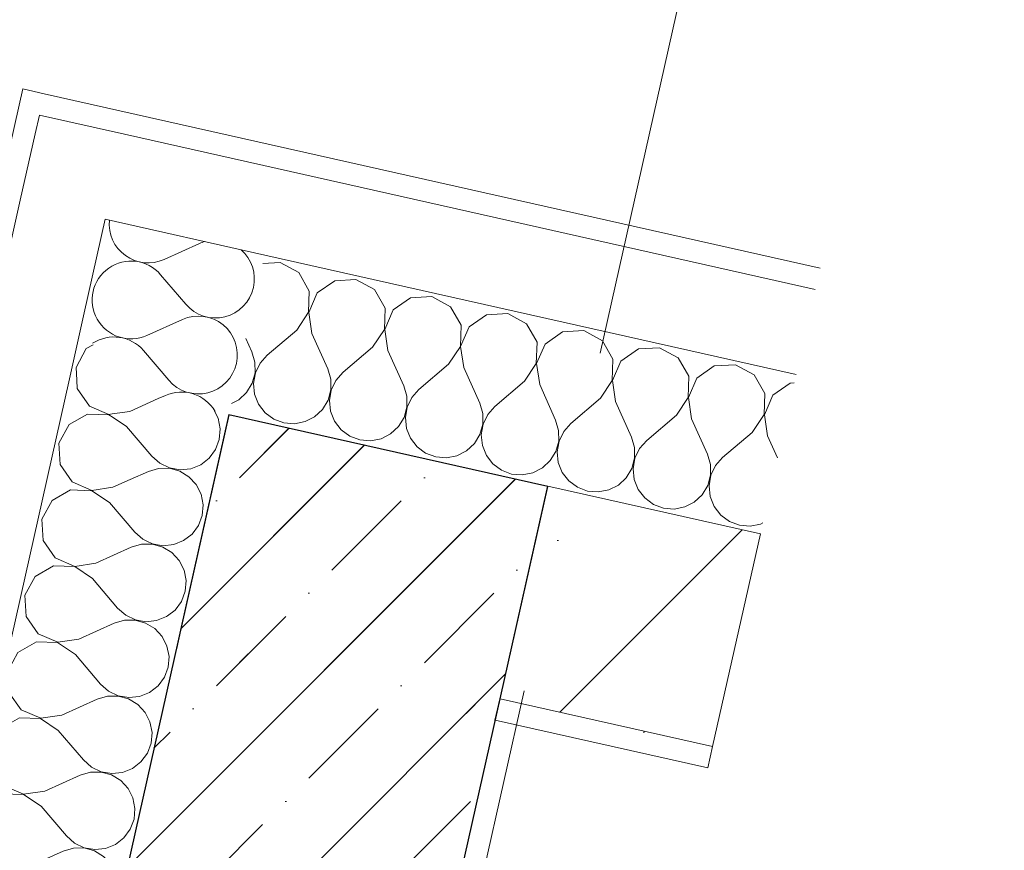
# Model space of a CAD drawing. Header units: millimetres. Extents: x -7218036 to -6881410, y 6117771 to 6219607.
# Tile 59 of 84: x -7157837 to -7156934, y 6144245 to 6145007. Entities that reach past the tile are written whole.
import ezdxf
from ezdxf.enums import TextEntityAlignment as Align

# ---------------------------------------------------------------- set-up
doc = ezdxf.new("R2010")
doc.units = ezdxf.units.MM
doc.header["$MEASUREMENT"] = 0
doc.linetypes.add('Штрихпунктирная', pattern=[670.277762, 352.777767, -176.388884, 0, -141.111112])
for name, color, linetype in [('АР-Стены_внешние_.АР', 7, 'Continuous'), ('АР-Стены_внутренние_пилоны.АР', 7, 'Continuous'), ('АР-Чертеж-Оси_Осевые размеры.АР', 7, 'Continuous')]:
    doc.layers.add(name, color=color, linetype=linetype)
for name, color, linetype, lineweight in [('АР-Стены_внешние_.АР_Ном._пера__1', 7, 'Continuous', 0), ('АР-Стены_внутренние_пилоны.АР_Ном._пера__1', 7, 'Continuous', 15), ('АР-Чертеж-Оси_Осевые размеры.АР_Ном._пера__120', 7, 'Continuous', 0)]:
    doc.layers.add(name, color=color, linetype=linetype, lineweight=lineweight)
doc.styles.add('РЎР“Р•РќР•Р\xa0Р\x98Р\xa0_РЎРўР\x98Р›Р¬_3', font='GOTHIC.TTF')
pattern_1 = [(45, (-6566190.34, 6562677.8), (-84.852814, 84.852814), []), (45, (-6566232.77, 6562720.22), (-84.852814, 84.852814), [90, -30, 0, -30])]

# ---------------------------------------------------------------- blocks, each defined once
blk = doc.blocks.new('*X61', base_point=(-6566190.34, 6562677.79))
at = {"layer": 'АР-Стены_внешние_.АР_Ном._пера__1', "color": 7, "linetype": 'Continuous', "lineweight": 0}
for p, q in [((-7157704.86, 6144787.13), (-7157672.29, 6144801.78)), ((-7157707.99, 6144773.19), (-7157684.81, 6144746.02)), ((-7157720.51, 6144717.44), (-7157687.94, 6144732.09)), ((-7157723.64, 6144703.5), (-7157700.46, 6144676.33)), ((-7157710.16, 6144659.44), (-7157703.59, 6144662.39))]:
    blk.add_line(p, q, dxfattribs=at)
for centre, start, end in [((-7157719.51, 6144819.7), 174.28684, 294.21228), ((-7157657.64, 6144769.21), 105.80926, 114.21228), ((-7157657.64, 6144769.21), 347.34238, 48.8755), ((-7157735.16, 6144750.01), 40.47248, 294.21228), ((-7157657.64, 6144769.21), 220.47248, 347.34238), ((-7157673.29, 6144699.51), 347.34238, 114.21228), ((-7157750.81, 6144680.32), 40.47248, 123.20683), ((-7157673.29, 6144699.51), 220.47248, 347.34238), ((-7157688.95, 6144629.82), 30.11517, 114.21228)]:
    blk.add_arc(centre, 35.71, start, end, dxfattribs=at)
blk = doc.blocks.new('*X63', base_point=(-6566190.34, 6562677.79))
at = {"layer": 'АР-Стены_внешние_.АР_Ном._пера__1', "color": 7, "linetype": 'Continuous', "lineweight": 0}
for p, q in [((-7157736.17, 6144647.75), (-7157710.16, 6144659.44)), ((-7157752.57, 6144645.34), (-7157736.17, 6144647.75)), ((-7157655.19, 6144641.48), (-7157658.42, 6144647.82)), ((-7157739.3, 6144633.81), (-7157751.66, 6144642.04)), ((-7157653.29, 6144631.81), (-7157655.19, 6144641.48)), ((-7157739.3, 6144633.81), (-7157716.11, 6144606.64)), ((-7157654.1, 6144621.99), (-7157653.29, 6144631.81)), ((-7157657.57, 6144612.77), (-7157654.1, 6144621.99)), ((-7157663.42, 6144604.84), (-7157657.57, 6144612.77)), ((-7157716.11, 6144606.64), (-7157708.75, 6144600.1)), ((-7157671.22, 6144598.82), (-7157663.42, 6144604.84)), ((-7157709.79, 6144595.46), (-7157719.25, 6144592.7)), ((-7157699.93, 6144595.54), (-7157709.79, 6144595.46)), ((-7157708.75, 6144600.1), (-7157699.87, 6144595.82)), ((-7157690.44, 6144592.91), (-7157699.93, 6144595.54)), ((-7157699.87, 6144595.82), (-7157690.16, 6144594.13)), ((-7157690.16, 6144594.13), (-7157680.36, 6144595.15)), ((-7157680.36, 6144595.15), (-7157671.22, 6144598.82)), ((-7157736.04, 6144585.15), (-7157719.25, 6144592.7)), ((-7157682.01, 6144587.8), (-7157690.44, 6144592.91)), ((-7157675.31, 6144580.57), (-7157682.01, 6144587.8)), ((-7157670.84, 6144571.79), (-7157675.31, 6144580.57)), ((-7157668.94, 6144562.12), (-7157670.84, 6144571.79)), ((-7157669.75, 6144552.3), (-7157668.94, 6144562.12)), ((-7157673.22, 6144543.08), (-7157669.75, 6144552.3)), ((-7157679.07, 6144535.15), (-7157673.22, 6144543.08)), ((-7157686.87, 6144529.13), (-7157679.07, 6144535.15)), ((-7157720.5, 6144528.52), (-7157715.52, 6144526.12)), ((-7157715.59, 6144525.84), (-7157719.75, 6144525.81)), ((-7157706.09, 6144523.22), (-7157715.59, 6144525.84)), ((-7157715.52, 6144526.12), (-7157705.81, 6144524.43)), ((-7157697.67, 6144518.1), (-7157706.09, 6144523.22)), ((-7157705.81, 6144524.43), (-7157696.01, 6144525.46)), ((-7157696.01, 6144525.46), (-7157686.87, 6144529.13)), ((-7157690.97, 6144510.88), (-7157697.67, 6144518.1)), ((-7157686.49, 6144502.1), (-7157690.97, 6144510.88)), ((-7157684.59, 6144492.43), (-7157686.49, 6144502.1)), ((-7157685.4, 6144482.61), (-7157684.59, 6144492.43)), ((-7157688.87, 6144473.38), (-7157685.4, 6144482.61)), ((-7157694.72, 6144465.46), (-7157688.87, 6144473.38)), ((-7157701.7, 6144460.07), (-7157694.72, 6144465.46))]:
    blk.add_line(p, q, dxfattribs=at)
blk = doc.blocks.new('*X65', base_point=(-6566190.34, 6562677.79))
at = {"layer": 'АР-Стены_внешние_.АР_Ном._пера__1', "color": 7, "linetype": 'Continuous', "lineweight": 0}
for p, q in [((-7157776.34, 6144705.3), (-7157785.66, 6144688.14)), ((-7157770.02, 6144708.91), (-7157776.34, 6144705.3)), ((-7157785.66, 6144688.14), (-7157784.99, 6144676.25))]:
    blk.add_line(p, q, dxfattribs=at)
blk = doc.blocks.new('*X66', base_point=(-6566190.34, 6562677.79))
at = {"layer": 'АР-Стены_внешние_.АР_Ном._пера__1', "color": 7, "linetype": 'Continuous', "lineweight": 0}
for p, q in [((-7157784.99, 6144676.25), (-7157784.57, 6144668.66)), ((-7157784.57, 6144668.66), (-7157773.4, 6144652.65)), ((-7157773.4, 6144652.65), (-7157755.48, 6144644.91)), ((-7157775.05, 6144645.29), (-7157791.99, 6144635.6)), ((-7157755.54, 6144644.63), (-7157775.05, 6144645.29)), ((-7157751.66, 6144642.04), (-7157755.54, 6144644.63)), ((-7157755.48, 6144644.91), (-7157752.57, 6144645.34)), ((-7157791.99, 6144635.6), (-7157801.31, 6144618.45)), ((-7157801.31, 6144618.45), (-7157800.22, 6144598.96)), ((-7157800.22, 6144598.96), (-7157789.05, 6144582.96)), ((-7157751.82, 6144578.05), (-7157736.04, 6144585.15)), ((-7157790.7, 6144575.6), (-7157807.64, 6144565.91)), ((-7157771.19, 6144574.94), (-7157790.7, 6144575.6)), ((-7157789.05, 6144582.96), (-7157771.13, 6144575.22)), ((-7157754.95, 6144564.11), (-7157771.19, 6144574.94)), ((-7157771.13, 6144575.22), (-7157751.82, 6144578.05)), ((-7157807.64, 6144565.91), (-7157816.96, 6144548.76)), ((-7157754.95, 6144564.11), (-7157731.77, 6144536.95)), ((-7157816.96, 6144548.76), (-7157815.87, 6144529.27)), ((-7157731.77, 6144536.95), (-7157724.4, 6144530.4)), ((-7157724.4, 6144530.4), (-7157720.5, 6144528.52)), ((-7157815.87, 6144529.27), (-7157804.7, 6144513.27)), ((-7157767.47, 6144508.36), (-7157734.9, 6144523.01)), ((-7157725.44, 6144525.77), (-7157734.9, 6144523.01)), ((-7157719.75, 6144525.81), (-7157725.44, 6144525.77)), ((-7157804.7, 6144513.27), (-7157786.78, 6144505.52)), ((-7157806.35, 6144505.91), (-7157823.3, 6144496.22)), ((-7157786.84, 6144505.24), (-7157806.35, 6144505.91)), ((-7157770.6, 6144494.42), (-7157786.84, 6144505.24)), ((-7157786.78, 6144505.52), (-7157767.47, 6144508.36)), ((-7157823.3, 6144496.22), (-7157832.61, 6144479.07)), ((-7157770.6, 6144494.42), (-7157747.42, 6144467.25)), ((-7157832.61, 6144479.07), (-7157831.52, 6144459.58)), ((-7157747.42, 6144467.25), (-7157740.05, 6144460.71)), ((-7157831.52, 6144459.58), (-7157820.35, 6144443.57)), ((-7157740.05, 6144460.71), (-7157731.17, 6144456.43)), ((-7157711.67, 6144455.77), (-7157702.52, 6144459.43)), ((-7157702.52, 6144459.43), (-7157701.7, 6144460.07)), ((-7157783.12, 6144438.67), (-7157750.55, 6144453.32)), ((-7157741.09, 6144456.08), (-7157750.55, 6144453.32)), ((-7157731.24, 6144456.15), (-7157741.09, 6144456.08)), ((-7157721.74, 6144453.53), (-7157731.24, 6144456.15)), ((-7157731.17, 6144456.43), (-7157721.47, 6144454.74)), ((-7157713.32, 6144448.41), (-7157721.74, 6144453.53)), ((-7157721.47, 6144454.74), (-7157711.67, 6144455.77)), ((-7157706.62, 6144441.19), (-7157713.32, 6144448.41)), ((-7157820.35, 6144443.57), (-7157802.43, 6144435.83)), ((-7157702.15, 6144432.41), (-7157706.62, 6144441.19)), ((-7157822, 6144436.22), (-7157838.95, 6144426.52)), ((-7157802.5, 6144435.55), (-7157822, 6144436.22)), ((-7157786.25, 6144424.73), (-7157802.5, 6144435.55)), ((-7157802.43, 6144435.83), (-7157783.12, 6144438.67)), ((-7157700.24, 6144422.74), (-7157702.15, 6144432.41)), ((-7157838.95, 6144426.52), (-7157848.27, 6144409.37)), ((-7157786.25, 6144424.73), (-7157763.07, 6144397.56)), ((-7157701.06, 6144412.92), (-7157700.24, 6144422.74)), ((-7157704.52, 6144403.69), (-7157701.06, 6144412.92)), ((-7157848.27, 6144409.37), (-7157847.18, 6144389.89)), ((-7157710.37, 6144395.77), (-7157704.52, 6144403.69)), ((-7157763.07, 6144397.56), (-7157755.7, 6144391.02)), ((-7157718.17, 6144389.74), (-7157710.37, 6144395.77)), ((-7157847.18, 6144389.89), (-7157836, 6144373.88)), ((-7157756.74, 6144386.39), (-7157766.2, 6144383.62)), ((-7157746.89, 6144386.46), (-7157756.74, 6144386.39)), ((-7157755.7, 6144391.02), (-7157746.83, 6144386.74)), ((-7157737.39, 6144383.84), (-7157746.89, 6144386.46)), ((-7157746.83, 6144386.74), (-7157737.12, 6144385.05)), ((-7157737.12, 6144385.05), (-7157727.32, 6144386.08)), ((-7157727.32, 6144386.08), (-7157718.17, 6144389.74)), ((-7157798.77, 6144368.98), (-7157766.2, 6144383.62)), ((-7157728.97, 6144378.72), (-7157737.39, 6144383.84)), ((-7157722.27, 6144371.49), (-7157728.97, 6144378.72)), ((-7157836, 6144373.88), (-7157818.09, 6144366.14)), ((-7157818.09, 6144366.14), (-7157798.77, 6144368.98)), ((-7157717.8, 6144362.71), (-7157722.27, 6144371.49)), ((-7157837.66, 6144366.52), (-7157854.6, 6144356.83)), ((-7157818.15, 6144365.86), (-7157837.66, 6144366.52)), ((-7157801.9, 6144355.04), (-7157818.15, 6144365.86)), ((-7157715.89, 6144353.04), (-7157717.8, 6144362.71)), ((-7157854.6, 6144356.83), (-7157863.92, 6144339.68)), ((-7157801.9, 6144355.04), (-7157778.72, 6144327.87)), ((-7157716.71, 6144343.22), (-7157715.89, 6144353.04)), ((-7157720.17, 6144334), (-7157716.71, 6144343.22)), ((-7157863.92, 6144339.68), (-7157862.83, 6144320.19)), ((-7157726.03, 6144326.07), (-7157720.17, 6144334)), ((-7157778.72, 6144327.87), (-7157771.35, 6144321.33)), ((-7157733.82, 6144320.05), (-7157726.03, 6144326.07)), ((-7157862.83, 6144320.19), (-7157851.66, 6144304.19)), ((-7157814.42, 6144299.28), (-7157781.85, 6144313.93)), ((-7157772.39, 6144316.69), (-7157781.85, 6144313.93)), ((-7157762.54, 6144316.77), (-7157772.39, 6144316.69)), ((-7157771.35, 6144321.33), (-7157762.48, 6144317.05)), ((-7157753.04, 6144314.14), (-7157762.54, 6144316.77)), ((-7157762.48, 6144317.05), (-7157752.77, 6144315.36)), ((-7157744.62, 6144309.02), (-7157753.04, 6144314.14)), ((-7157752.77, 6144315.36), (-7157742.97, 6144316.38)), ((-7157742.97, 6144316.38), (-7157733.82, 6144320.05)), ((-7157851.66, 6144304.19), (-7157833.74, 6144296.45)), ((-7157737.92, 6144301.8), (-7157744.62, 6144309.02)), ((-7157853.31, 6144296.83), (-7157870.25, 6144287.14)), ((-7157833.8, 6144296.17), (-7157853.31, 6144296.83)), ((-7157817.56, 6144285.34), (-7157833.8, 6144296.17)), ((-7157833.74, 6144296.45), (-7157814.42, 6144299.28)), ((-7157733.45, 6144293.02), (-7157737.92, 6144301.8)), ((-7157870.25, 6144287.14), (-7157879.57, 6144269.99)), ((-7157731.55, 6144283.35), (-7157733.45, 6144293.02)), ((-7157817.56, 6144285.34), (-7157794.37, 6144258.18)), ((-7157732.36, 6144273.53), (-7157731.55, 6144283.35)), ((-7157879.57, 6144269.99), (-7157878.48, 6144250.5)), ((-7157735.82, 6144264.31), (-7157732.36, 6144273.53)), ((-7157741.68, 6144256.38), (-7157735.82, 6144264.31)), ((-7157878.48, 6144250.5), (-7157867.31, 6144234.49)), ((-7157794.37, 6144258.18), (-7157787, 6144251.63)), ((-7157787, 6144251.63), (-7157778.13, 6144247.35)), ((-7157758.62, 6144246.69), (-7157749.47, 6144250.36)), ((-7157749.47, 6144250.36), (-7157741.68, 6144256.38)), ((-7157830.08, 6144229.59), (-7157797.5, 6144244.24)), ((-7157788.05, 6144247), (-7157797.5, 6144244.24)), ((-7157778.19, 6144247.07), (-7157788.05, 6144247)), ((-7157768.69, 6144244.45), (-7157778.19, 6144247.07)), ((-7157778.13, 6144247.35), (-7157768.42, 6144245.66)), ((-7157760.27, 6144239.33), (-7157768.69, 6144244.45)), ((-7157768.42, 6144245.66), (-7157758.62, 6144246.69)), ((-7157867.31, 6144234.49), (-7157849.39, 6144226.75)), ((-7157753.57, 6144232.11), (-7157760.27, 6144239.33)), ((-7157749.1, 6144223.33), (-7157753.57, 6144232.11)), ((-7157868.96, 6144227.14), (-7157885.9, 6144217.45)), ((-7157849.45, 6144226.47), (-7157868.96, 6144227.14)), ((-7157833.21, 6144215.65), (-7157849.45, 6144226.47)), ((-7157849.39, 6144226.75), (-7157830.08, 6144229.59)), ((-7157747.2, 6144213.66), (-7157749.1, 6144223.33)), ((-7157885.9, 6144217.45), (-7157895.22, 6144200.3)), ((-7157833.21, 6144215.65), (-7157810.03, 6144188.48)), ((-7157748.01, 6144203.84), (-7157747.2, 6144213.66)), ((-7157895.22, 6144200.3), (-7157894.13, 6144180.81)), ((-7157751.48, 6144194.61), (-7157748.01, 6144203.84)), ((-7157810.03, 6144188.48), (-7157802.66, 6144181.94)), ((-7157765.13, 6144180.66), (-7157757.33, 6144186.69)), ((-7157757.33, 6144186.69), (-7157751.48, 6144194.61)), ((-7157894.13, 6144180.81), (-7157882.96, 6144164.8)), ((-7157803.7, 6144177.31), (-7157813.16, 6144174.54)), ((-7157793.84, 6144177.38), (-7157803.7, 6144177.31)), ((-7157802.66, 6144181.94), (-7157793.78, 6144177.66)), ((-7157784.35, 6144174.76), (-7157793.84, 6144177.38)), ((-7157793.78, 6144177.66), (-7157784.07, 6144175.97)), ((-7157774.27, 6144177), (-7157765.13, 6144180.66)), ((-7157845.73, 6144159.9), (-7157813.16, 6144174.54)), ((-7157775.93, 6144169.64), (-7157784.35, 6144174.76)), ((-7157784.07, 6144175.97), (-7157774.27, 6144177)), ((-7157769.22, 6144162.42), (-7157775.93, 6144169.64)), ((-7157882.96, 6144164.8), (-7157865.04, 6144157.06)), ((-7157865.04, 6144157.06), (-7157845.73, 6144159.9)), ((-7157764.75, 6144153.63), (-7157769.22, 6144162.42)), ((-7157884.61, 6144157.44), (-7157901.56, 6144147.75)), ((-7157865.1, 6144156.78), (-7157884.61, 6144157.44)), ((-7157848.86, 6144145.96), (-7157865.1, 6144156.78)), ((-7157762.85, 6144143.97), (-7157764.75, 6144153.63)), ((-7157901.56, 6144147.75), (-7157910.87, 6144130.6)), ((-7157848.86, 6144145.96), (-7157825.68, 6144118.79)), ((-7157763.66, 6144134.15), (-7157762.85, 6144143.97)), ((-7157767.13, 6144124.92), (-7157763.66, 6144134.15)), ((-7157910.87, 6144130.6), (-7157909.78, 6144111.11)), ((-7157772.98, 6144117), (-7157767.13, 6144124.92)), ((-7157825.68, 6144118.79), (-7157818.31, 6144112.25)), ((-7157780.78, 6144110.97), (-7157772.98, 6144117)), ((-7157909.78, 6144111.11), (-7157898.61, 6144095.11)), ((-7157819.35, 6144107.61), (-7157828.81, 6144104.85)), ((-7157809.5, 6144107.69), (-7157819.35, 6144107.61)), ((-7157818.31, 6144112.25), (-7157809.43, 6144107.97)), ((-7157800, 6144105.07), (-7157809.5, 6144107.69)), ((-7157809.43, 6144107.97), (-7157799.72, 6144106.28)), ((-7157791.58, 6144099.95), (-7157800, 6144105.07)), ((-7157799.72, 6144106.28), (-7157789.92, 6144107.3)), ((-7157789.92, 6144107.3), (-7157780.78, 6144110.97)), ((-7157861.38, 6144090.2), (-7157828.81, 6144104.85)), ((-7157784.88, 6144092.72), (-7157791.58, 6144099.95)), ((-7157900.26, 6144087.75), (-7157917.21, 6144078.06)), ((-7157880.76, 6144087.09), (-7157900.26, 6144087.75)), ((-7157898.61, 6144095.11), (-7157880.69, 6144087.37)), ((-7157864.51, 6144076.27), (-7157880.76, 6144087.09)), ((-7157880.69, 6144087.37), (-7157861.38, 6144090.2)), ((-7157780.4, 6144083.94), (-7157784.88, 6144092.72)), ((-7157917.21, 6144078.06), (-7157926.53, 6144060.91)), ((-7157778.5, 6144074.27), (-7157780.4, 6144083.94)), ((-7157864.51, 6144076.27), (-7157841.33, 6144049.1)), ((-7157779.31, 6144064.45), (-7157778.5, 6144074.27)), ((-7157926.53, 6144060.91), (-7157925.44, 6144041.42)), ((-7157782.78, 6144055.23), (-7157779.31, 6144064.45)), ((-7157788.63, 6144047.3), (-7157782.78, 6144055.23)), ((-7157841.33, 6144049.1), (-7157833.96, 6144042.56)), ((-7157833.96, 6144042.56), (-7157825.08, 6144038.28)), ((-7157796.43, 6144041.28), (-7157788.63, 6144047.3)), ((-7157925.44, 6144041.42), (-7157914.26, 6144025.42)), ((-7157877.03, 6144020.51), (-7157844.46, 6144035.16)), ((-7157835, 6144037.92), (-7157844.46, 6144035.16)), ((-7157825.15, 6144037.99), (-7157835, 6144037.92)), ((-7157815.65, 6144035.37), (-7157825.15, 6144037.99)), ((-7157825.08, 6144038.28), (-7157815.38, 6144036.59)), ((-7157807.23, 6144030.25), (-7157815.65, 6144035.37)), ((-7157815.38, 6144036.59), (-7157805.58, 6144037.61)), ((-7157805.58, 6144037.61), (-7157796.43, 6144041.28)), ((-7157914.26, 6144025.42), (-7157896.34, 6144017.68)), ((-7157800.53, 6144023.03), (-7157807.23, 6144030.25)), ((-7157915.91, 6144018.06), (-7157932.86, 6144008.37)), ((-7157896.41, 6144017.39), (-7157915.91, 6144018.06)), ((-7157880.16, 6144006.57), (-7157896.41, 6144017.39)), ((-7157896.34, 6144017.68), (-7157877.03, 6144020.51)), ((-7157796.06, 6144014.25), (-7157800.53, 6144023.03)), ((-7157932.86, 6144008.37), (-7157942.18, 6143991.22)), ((-7157880.16, 6144006.57), (-7157856.98, 6143979.41)), ((-7157794.15, 6144004.58), (-7157796.06, 6144014.25)), ((-7157794.97, 6143994.76), (-7157794.15, 6144004.58)), ((-7157942.18, 6143991.22), (-7157941.09, 6143971.73)), ((-7157798.43, 6143985.54), (-7157794.97, 6143994.76)), ((-7157856.98, 6143979.41), (-7157849.61, 6143972.86)), ((-7157804.28, 6143977.61), (-7157798.43, 6143985.54)), ((-7157941.09, 6143971.73), (-7157929.91, 6143955.72)), ((-7157849.61, 6143972.86), (-7157840.74, 6143968.58)), ((-7157821.23, 6143967.92), (-7157812.08, 6143971.58)), ((-7157812.08, 6143971.58), (-7157804.28, 6143977.61)), ((-7157892.68, 6143950.82), (-7157860.11, 6143965.47)), ((-7157850.65, 6143968.23), (-7157860.11, 6143965.47)), ((-7157840.8, 6143968.3), (-7157850.65, 6143968.23)), ((-7157831.3, 6143965.68), (-7157840.8, 6143968.3)), ((-7157840.74, 6143968.58), (-7157831.03, 6143966.89)), ((-7157822.88, 6143960.56), (-7157831.3, 6143965.68)), ((-7157831.03, 6143966.89), (-7157821.23, 6143967.92)), ((-7157816.18, 6143953.34), (-7157822.88, 6143960.56)), ((-7157929.91, 6143955.72), (-7157912, 6143947.98)), ((-7157811.71, 6143944.56), (-7157816.18, 6143953.34)), ((-7157931.57, 6143948.37), (-7157948.51, 6143938.68)), ((-7157912.06, 6143947.7), (-7157931.57, 6143948.37)), ((-7157895.81, 6143936.88), (-7157912.06, 6143947.7)), ((-7157912, 6143947.98), (-7157892.68, 6143950.82)), ((-7157809.81, 6143934.89), (-7157811.71, 6143944.56)), ((-7157948.51, 6143938.68), (-7157957.83, 6143921.53)), ((-7157895.81, 6143936.88), (-7157872.63, 6143909.71)), ((-7157810.62, 6143925.07), (-7157809.81, 6143934.89)), ((-7157814.08, 6143915.84), (-7157810.62, 6143925.07)), ((-7157957.83, 6143921.53), (-7157956.74, 6143902.04)), ((-7157819.94, 6143907.92), (-7157814.08, 6143915.84)), ((-7157872.63, 6143909.71), (-7157865.26, 6143903.17)), ((-7157827.73, 6143901.89), (-7157819.94, 6143907.92)), ((-7157956.74, 6143902.04), (-7157945.57, 6143886.03)), ((-7157866.3, 6143898.54), (-7157875.76, 6143895.77)), ((-7157856.45, 6143898.61), (-7157866.3, 6143898.54)), ((-7157865.26, 6143903.17), (-7157856.39, 6143898.89)), ((-7157846.95, 6143895.99), (-7157856.45, 6143898.61)), ((-7157856.39, 6143898.89), (-7157846.68, 6143897.2)), ((-7157846.68, 6143897.2), (-7157836.88, 6143898.23)), ((-7157836.88, 6143898.23), (-7157827.73, 6143901.89)), ((-7157908.34, 6143881.13), (-7157875.76, 6143895.77)), ((-7157838.53, 6143890.87), (-7157846.95, 6143895.99)), ((-7157831.83, 6143883.64), (-7157838.53, 6143890.87)), ((-7157945.57, 6143886.03), (-7157927.65, 6143878.29)), ((-7157927.65, 6143878.29), (-7157908.34, 6143881.13)), ((-7157827.36, 6143874.86), (-7157831.83, 6143883.64)), ((-7157947.22, 6143878.67), (-7157964.16, 6143868.98)), ((-7157927.71, 6143878.01), (-7157947.22, 6143878.67)), ((-7157911.47, 6143867.19), (-7157927.71, 6143878.01)), ((-7157825.46, 6143865.2), (-7157827.36, 6143874.86)), ((-7157964.16, 6143868.98), (-7157973.48, 6143851.83)), ((-7157911.47, 6143867.19), (-7157888.28, 6143840.02)), ((-7157826.27, 6143855.38), (-7157825.46, 6143865.2)), ((-7157973.48, 6143851.83), (-7157972.39, 6143832.34)), ((-7157829.73, 6143846.15), (-7157826.27, 6143855.38)), ((-7157835.59, 6143838.22), (-7157829.73, 6143846.15)), ((-7157888.28, 6143840.02), (-7157880.92, 6143833.48)), ((-7157843.39, 6143832.2), (-7157835.59, 6143838.22)), ((-7157972.39, 6143832.34), (-7157961.22, 6143816.34)), ((-7157923.99, 6143811.43), (-7157891.41, 6143826.08)), ((-7157881.96, 6143828.84), (-7157891.41, 6143826.08)), ((-7157872.1, 6143828.92), (-7157881.96, 6143828.84)), ((-7157880.92, 6143833.48), (-7157872.04, 6143829.2)), ((-7157862.6, 6143826.29), (-7157872.1, 6143828.92)), ((-7157872.04, 6143829.2), (-7157862.33, 6143827.51)), ((-7157854.18, 6143821.18), (-7157862.6, 6143826.29)), ((-7157862.33, 6143827.51), (-7157852.53, 6143828.53)), ((-7157852.53, 6143828.53), (-7157843.39, 6143832.2)), ((-7157961.22, 6143816.34), (-7157943.3, 6143808.6)), ((-7157847.48, 6143813.95), (-7157854.18, 6143821.18)), ((-7157962.87, 6143808.98), (-7157979.81, 6143799.29)), ((-7157943.36, 6143808.32), (-7157962.87, 6143808.98)), ((-7157927.12, 6143797.5), (-7157943.36, 6143808.32)), ((-7157943.3, 6143808.6), (-7157923.99, 6143811.43)), ((-7157843.01, 6143805.17), (-7157847.48, 6143813.95)), ((-7157979.81, 6143799.29), (-7157989.13, 6143782.14)), ((-7157841.11, 6143795.5), (-7157843.01, 6143805.17)), ((-7157927.12, 6143797.5), (-7157903.94, 6143770.33)), ((-7157841.92, 6143785.68), (-7157841.11, 6143795.5)), ((-7157989.13, 6143782.14), (-7157988.04, 6143762.65)), ((-7157845.39, 6143776.46), (-7157841.92, 6143785.68)), ((-7157851.24, 6143768.53), (-7157845.39, 6143776.46)), ((-7157988.04, 6143762.65), (-7157976.87, 6143746.65)), ((-7157903.94, 6143770.33), (-7157896.57, 6143763.79)), ((-7157896.57, 6143763.79), (-7157887.69, 6143759.51)), ((-7157868.18, 6143758.84), (-7157859.04, 6143762.51)), ((-7157859.04, 6143762.51), (-7157851.24, 6143768.53)), ((-7157939.64, 6143741.74), (-7157907.07, 6143756.39)), ((-7157897.61, 6143759.15), (-7157907.07, 6143756.39)), ((-7157887.75, 6143759.22), (-7157897.61, 6143759.15)), ((-7157878.26, 6143756.6), (-7157887.75, 6143759.22)), ((-7157887.69, 6143759.51), (-7157877.98, 6143757.82)), ((-7157869.84, 6143751.48), (-7157878.26, 6143756.6)), ((-7157877.98, 6143757.82), (-7157868.18, 6143758.84)), ((-7157976.87, 6143746.65), (-7157958.95, 6143738.91)), ((-7157863.13, 6143744.26), (-7157869.84, 6143751.48)), ((-7157858.66, 6143735.48), (-7157863.13, 6143744.26)), ((-7157978.52, 6143739.29), (-7157995.47, 6143729.6)), ((-7157959.01, 6143738.62), (-7157978.52, 6143739.29)), ((-7157942.77, 6143727.8), (-7157959.01, 6143738.62)), ((-7157958.95, 6143738.91), (-7157939.64, 6143741.74)), ((-7157856.76, 6143725.81), (-7157858.66, 6143735.48)), ((-7157995.47, 6143729.6), (-7158004.78, 6143712.45)), ((-7157942.77, 6143727.8), (-7157919.59, 6143700.63)), ((-7157857.57, 6143715.99), (-7157856.76, 6143725.81)), ((-7158004.78, 6143712.45), (-7158003.82, 6143695.24)), ((-7157861.04, 6143706.77), (-7157857.57, 6143715.99)), ((-7157919.59, 6143700.63), (-7157912.22, 6143694.09)), ((-7157874.69, 6143692.81), (-7157866.89, 6143698.84)), ((-7157866.89, 6143698.84), (-7157861.04, 6143706.77)), ((-7157913.26, 6143689.46), (-7157922.72, 6143686.7)), ((-7157903.41, 6143689.53), (-7157913.26, 6143689.46)), ((-7157912.22, 6143694.09), (-7157903.34, 6143689.81)), ((-7157893.91, 6143686.91), (-7157903.41, 6143689.53)), ((-7157903.34, 6143689.81), (-7157893.64, 6143688.12)), ((-7157893.64, 6143688.12), (-7157883.84, 6143689.15)), ((-7157883.84, 6143689.15), (-7157874.69, 6143692.81)), ((-7157937.07, 6143680.24), (-7157922.72, 6143686.7)), ((-7157885.49, 6143681.79), (-7157893.91, 6143686.91)), ((-7157878.79, 6143674.57), (-7157885.49, 6143681.79)), ((-7157874.52, 6143666.2), (-7157878.79, 6143674.57))]:
    blk.add_line(p, q, dxfattribs=at)
blk = doc.blocks.new('Стена_24_1', base_point=(-7157689.13, 6144449.74))
at = {"layer": 'АР-Стены_внешние_.АР_Ном._пера__1', "color": 7, "linetype": 'Continuous', "lineweight": 0}
for p, q in [((-7157823.17, 6144902.51), (-7157819.31, 6144919.68)), ((-7157741.26, 6144902.15), (-7157819.31, 6144919.68)), ((-7157823.17, 6144902.51), (-7157836.84, 6144841.63)), ((-7157836.84, 6144841.63), (-7158072.43, 6143792.64)), ((-7157778.07, 6144738.24), (-7157758.79, 6144824.1)), ((-7157612.43, 6144791.23), (-7157758.79, 6144824.1)), ((-7157778.07, 6144738.24), (-7157791.66, 6144677.74)), ((-7157791.66, 6144677.74), (-7158011.9, 6143697.05)), ((-7157645.3, 6144644.88), (-7157689.13, 6144449.74)), ((-7157689.13, 6144449.74), (-7157693.51, 6144430.22))]:
    blk.add_line(p, q, dxfattribs=at)
at = {"layer": 'АР-Стены_внешние_.АР_Ном._пера__1', "color": 7, "linetype": 'Continuous', "lineweight": 0, "flags": 128}
for points in [[(-7157834.44, 6144943.58), (-7158087.56, 6143816.54)], [(-7157834.44, 6144943.58), (-7157814.93, 6144939.2)], [(-7157898.42, 6143517.83), (-7157693.51, 6144430.22)]]:
    blk.add_lwpolyline(points, dxfattribs=at)
at = {"layer": 'АР-Стены_внешние_.АР', "color": 7, "lineweight": 0}
for name in ['*X61', '*X65', '*X66', '*X63']:
    blk.add_blockref(name, (-6566190.34, 6562677.79), dxfattribs=at)
blk = doc.blocks.new('*X69', base_point=(-6566190.34, 6562677.79))
at = {"layer": 'АР-Стены_внешние_.АР_Ном._пера__1', "color": 7, "linetype": 'Continuous', "lineweight": 0}
for p, q in [((-7157598.4, 6144784.42), (-7157614.16, 6144783.54)), ((-7157581.25, 6144775.1), (-7157598.4, 6144784.42)), ((-7157571.56, 6144758.16), (-7157581.25, 6144775.1)), ((-7157548.2, 6144767.68), (-7157564.2, 6144756.5)), ((-7157528.71, 6144768.77), (-7157548.2, 6144767.68)), ((-7157511.56, 6144759.45), (-7157528.71, 6144768.77)), ((-7157572.22, 6144738.65), (-7157571.56, 6144758.16)), ((-7157564.2, 6144756.5), (-7157571.94, 6144738.59)), ((-7157501.87, 6144742.5), (-7157511.56, 6144759.45)), ((-7157478.5, 6144752.03), (-7157494.51, 6144740.85)), ((-7157459.02, 6144753.12), (-7157478.5, 6144752.03)), ((-7157441.87, 6144743.8), (-7157459.02, 6144753.12)), ((-7157583.05, 6144722.4), (-7157572.22, 6144738.65)), ((-7157571.94, 6144738.59), (-7157569.11, 6144719.27)), ((-7157502.53, 6144723), (-7157501.87, 6144742.5)), ((-7157494.51, 6144740.85), (-7157502.25, 6144722.93)), ((-7157432.17, 6144726.85), (-7157441.87, 6144743.8)), ((-7157408.81, 6144736.37), (-7157424.82, 6144725.2)), ((-7157389.32, 6144737.46), (-7157408.81, 6144736.37)), ((-7157372.17, 6144728.14), (-7157389.32, 6144737.46)), ((-7157583.05, 6144722.4), (-7157610.21, 6144699.22)), ((-7157513.35, 6144706.75), (-7157502.53, 6144723)), ((-7157502.25, 6144722.93), (-7157499.41, 6144703.62)), ((-7157432.84, 6144707.35), (-7157432.17, 6144726.85)), ((-7157424.82, 6144725.2), (-7157432.56, 6144707.28)), ((-7157362.48, 6144711.2), (-7157372.17, 6144728.14)), ((-7157339.12, 6144720.72), (-7157355.12, 6144709.55)), ((-7157319.63, 6144721.81), (-7157339.12, 6144720.72)), ((-7157302.48, 6144712.49), (-7157319.63, 6144721.81)), ((-7157629.65, 6144714.57), (-7157624.15, 6144702.35)), ((-7157569.11, 6144719.27), (-7157554.46, 6144686.7)), ((-7157363.15, 6144691.69), (-7157362.48, 6144711.2)), ((-7157292.79, 6144695.55), (-7157302.48, 6144712.49)), ((-7157621.39, 6144692.89), (-7157624.15, 6144702.35)), ((-7157513.35, 6144706.75), (-7157540.52, 6144683.57)), ((-7157499.41, 6144703.62), (-7157484.77, 6144671.05)), ((-7157443.66, 6144691.1), (-7157432.84, 6144707.35)), ((-7157432.56, 6144707.28), (-7157429.72, 6144687.97)), ((-7157355.12, 6144709.55), (-7157362.86, 6144691.63)), ((-7157269.43, 6144705.07), (-7157285.43, 6144693.9)), ((-7157249.94, 6144706.16), (-7157269.43, 6144705.07)), ((-7157232.79, 6144696.84), (-7157249.94, 6144706.16)), ((-7157621.32, 6144683.04), (-7157621.39, 6144692.89)), ((-7157610.21, 6144699.22), (-7157616.76, 6144691.85)), ((-7157293.45, 6144676.04), (-7157292.79, 6144695.55)), ((-7157285.43, 6144693.9), (-7157293.17, 6144675.98)), ((-7157223.1, 6144679.9), (-7157232.79, 6144696.84)), ((-7157616.76, 6144691.85), (-7157621.04, 6144682.98)), ((-7157551.7, 6144677.24), (-7157554.46, 6144686.7)), ((-7157540.52, 6144683.57), (-7157547.06, 6144676.2)), ((-7157443.66, 6144691.1), (-7157470.83, 6144667.92)), ((-7157429.72, 6144687.97), (-7157415.07, 6144655.4)), ((-7157373.97, 6144675.45), (-7157363.15, 6144691.69)), ((-7157362.86, 6144691.63), (-7157360.03, 6144672.32)), ((-7157199.73, 6144689.42), (-7157215.74, 6144678.25)), ((-7157180.25, 6144690.51), (-7157199.73, 6144689.42)), ((-7157163.09, 6144681.19), (-7157180.25, 6144690.51)), ((-7157623.94, 6144673.54), (-7157621.32, 6144683.04)), ((-7157621.04, 6144682.98), (-7157622.73, 6144673.27)), ((-7157551.62, 6144667.39), (-7157551.7, 6144677.24)), ((-7157547.06, 6144676.2), (-7157551.34, 6144667.33)), ((-7157373.97, 6144675.45), (-7157401.14, 6144652.27)), ((-7157304.28, 6144659.8), (-7157293.45, 6144676.04)), ((-7157293.17, 6144675.98), (-7157290.34, 6144656.67)), ((-7157223.76, 6144660.39), (-7157223.1, 6144679.9)), ((-7157215.74, 6144678.25), (-7157223.48, 6144660.33)), ((-7157153.4, 6144664.25), (-7157163.09, 6144681.19)), ((-7157629.06, 6144665.12), (-7157623.94, 6144673.54)), ((-7157622.73, 6144673.27), (-7157621.7, 6144663.47)), ((-7157554.25, 6144657.89), (-7157551.62, 6144667.39)), ((-7157551.34, 6144667.33), (-7157553.03, 6144657.62)), ((-7157482, 6144661.59), (-7157484.77, 6144671.05)), ((-7157470.83, 6144667.92), (-7157477.37, 6144660.55)), ((-7157360.03, 6144672.32), (-7157345.38, 6144639.75)), ((-7157130.04, 6144673.77), (-7157146.05, 6144662.59)), ((-7157126.3, 6144673.98), (-7157130.04, 6144673.77)), ((-7157643.03, 6144654.98), (-7157636.28, 6144658.42)), ((-7157636.28, 6144658.42), (-7157629.06, 6144665.12)), ((-7157621.7, 6144663.47), (-7157618.03, 6144654.32)), ((-7157559.36, 6144649.47), (-7157554.25, 6144657.89)), ((-7157553.03, 6144657.62), (-7157552.01, 6144647.82)), ((-7157481.93, 6144651.74), (-7157482, 6144661.59)), ((-7157477.37, 6144660.55), (-7157481.65, 6144651.67)), ((-7157304.28, 6144659.8), (-7157331.44, 6144636.62)), ((-7157290.34, 6144656.67), (-7157275.69, 6144624.09)), ((-7157234.58, 6144644.15), (-7157223.76, 6144660.39)), ((-7157223.48, 6144660.33), (-7157220.64, 6144641.01)), ((-7157154.07, 6144644.74), (-7157153.4, 6144664.25)), ((-7157146.05, 6144662.59), (-7157153.79, 6144644.68)), ((-7157618.03, 6144654.32), (-7157612.01, 6144646.53)), ((-7157566.59, 6144642.77), (-7157559.36, 6144649.47)), ((-7157552.01, 6144647.82), (-7157548.34, 6144638.67)), ((-7157484.55, 6144642.24), (-7157481.93, 6144651.74)), ((-7157481.65, 6144651.67), (-7157483.34, 6144641.97)), ((-7157412.31, 6144645.94), (-7157415.07, 6144655.4)), ((-7157401.14, 6144652.27), (-7157407.68, 6144644.9)), ((-7157612.01, 6144646.53), (-7157604.08, 6144640.67)), ((-7157604.08, 6144640.67), (-7157594.86, 6144637.21)), ((-7157585.04, 6144636.4), (-7157575.37, 6144638.3)), ((-7157575.37, 6144638.3), (-7157566.59, 6144642.77)), ((-7157548.34, 6144638.67), (-7157542.32, 6144630.87)), ((-7157489.67, 6144633.82), (-7157484.55, 6144642.24)), ((-7157483.34, 6144641.97), (-7157482.31, 6144632.17)), ((-7157412.24, 6144636.09), (-7157412.31, 6144645.94)), ((-7157407.68, 6144644.9), (-7157411.96, 6144636.02)), ((-7157342.62, 6144630.29), (-7157345.38, 6144639.75)), ((-7157234.58, 6144644.15), (-7157261.75, 6144620.96)), ((-7157220.64, 6144641.01), (-7157206, 6144608.44)), ((-7157164.89, 6144628.49), (-7157154.07, 6144644.74)), ((-7157153.79, 6144644.68), (-7157150.95, 6144625.36)), ((-7157594.86, 6144637.21), (-7157585.04, 6144636.4)), ((-7157542.32, 6144630.87), (-7157534.39, 6144625.02)), ((-7157496.9, 6144627.12), (-7157489.67, 6144633.82)), ((-7157482.31, 6144632.17), (-7157478.65, 6144623.02)), ((-7157414.86, 6144626.59), (-7157412.24, 6144636.09)), ((-7157411.96, 6144636.02), (-7157413.65, 6144626.31)), ((-7157342.55, 6144620.43), (-7157342.62, 6144630.29)), ((-7157337.99, 6144629.25), (-7157342.26, 6144620.37)), ((-7157331.44, 6144636.62), (-7157337.99, 6144629.25)), ((-7157534.39, 6144625.02), (-7157525.17, 6144621.56)), ((-7157525.17, 6144621.56), (-7157515.35, 6144620.74)), ((-7157515.35, 6144620.74), (-7157505.68, 6144622.65)), ((-7157505.68, 6144622.65), (-7157496.9, 6144627.12)), ((-7157478.65, 6144623.02), (-7157472.62, 6144615.22)), ((-7157419.98, 6144618.17), (-7157414.86, 6144626.59)), ((-7157413.65, 6144626.31), (-7157412.62, 6144616.51)), ((-7157345.17, 6144610.94), (-7157342.55, 6144620.43)), ((-7157342.26, 6144620.37), (-7157343.96, 6144610.66)), ((-7157272.93, 6144614.64), (-7157275.69, 6144624.09)), ((-7157261.75, 6144620.96), (-7157268.29, 6144613.59)), ((-7157164.89, 6144628.49), (-7157192.06, 6144605.31)), ((-7157150.95, 6144625.36), (-7157141.79, 6144605)), ((-7157472.62, 6144615.22), (-7157464.7, 6144609.37)), ((-7157435.98, 6144606.99), (-7157427.2, 6144611.47)), ((-7157427.2, 6144611.47), (-7157419.98, 6144618.17)), ((-7157412.62, 6144616.51), (-7157408.96, 6144607.37)), ((-7157272.85, 6144604.78), (-7157272.93, 6144614.64)), ((-7157268.29, 6144613.59), (-7157272.57, 6144604.72)), ((-7157464.7, 6144609.37), (-7157455.47, 6144605.9)), ((-7157455.47, 6144605.9), (-7157445.65, 6144605.09)), ((-7157445.65, 6144605.09), (-7157435.98, 6144606.99)), ((-7157408.96, 6144607.37), (-7157402.93, 6144599.57)), ((-7157357.51, 6144595.81), (-7157350.29, 6144602.52)), ((-7157350.29, 6144602.52), (-7157345.17, 6144610.94)), ((-7157343.96, 6144610.66), (-7157342.93, 6144600.86)), ((-7157275.48, 6144595.28), (-7157272.85, 6144604.78)), ((-7157272.57, 6144604.72), (-7157274.26, 6144595.01)), ((-7157203.23, 6144598.98), (-7157206, 6144608.44)), ((-7157192.06, 6144605.31), (-7157198.6, 6144597.94)), ((-7157402.93, 6144599.57), (-7157395.01, 6144593.72)), ((-7157395.01, 6144593.72), (-7157385.78, 6144590.25)), ((-7157366.29, 6144591.34), (-7157357.51, 6144595.81)), ((-7157342.93, 6144600.86), (-7157339.26, 6144591.72)), ((-7157280.59, 6144586.86), (-7157275.48, 6144595.28)), ((-7157274.26, 6144595.01), (-7157273.24, 6144585.21)), ((-7157203.16, 6144589.13), (-7157203.23, 6144598.98)), ((-7157198.6, 6144597.94), (-7157202.88, 6144589.07)), ((-7157385.78, 6144590.25), (-7157375.96, 6144589.44)), ((-7157375.96, 6144589.44), (-7157366.29, 6144591.34)), ((-7157339.26, 6144591.72), (-7157333.24, 6144583.92)), ((-7157333.24, 6144583.92), (-7157325.31, 6144578.07)), ((-7157287.82, 6144580.16), (-7157280.59, 6144586.86)), ((-7157273.24, 6144585.21), (-7157269.57, 6144576.06)), ((-7157205.78, 6144579.63), (-7157203.16, 6144589.13)), ((-7157202.88, 6144589.07), (-7157204.57, 6144579.36)), ((-7157325.31, 6144578.07), (-7157316.09, 6144574.6)), ((-7157306.27, 6144573.79), (-7157296.6, 6144575.69)), ((-7157296.6, 6144575.69), (-7157287.82, 6144580.16)), ((-7157269.57, 6144576.06), (-7157263.55, 6144568.27)), ((-7157210.9, 6144571.21), (-7157205.78, 6144579.63)), ((-7157204.57, 6144579.36), (-7157203.54, 6144569.56)), ((-7157316.09, 6144574.6), (-7157306.27, 6144573.79)), ((-7157263.55, 6144568.27), (-7157255.62, 6144562.41)), ((-7157218.13, 6144564.51), (-7157210.9, 6144571.21)), ((-7157203.54, 6144569.56), (-7157199.88, 6144560.41)), ((-7157255.62, 6144562.41), (-7157246.4, 6144558.95)), ((-7157246.4, 6144558.95), (-7157236.58, 6144558.14)), ((-7157236.58, 6144558.14), (-7157226.91, 6144560.04)), ((-7157226.91, 6144560.04), (-7157218.13, 6144564.51)), ((-7157199.88, 6144560.41), (-7157193.85, 6144552.62)), ((-7157193.85, 6144552.62), (-7157185.93, 6144546.76)), ((-7157185.93, 6144546.76), (-7157176.7, 6144543.3)), ((-7157176.7, 6144543.3), (-7157166.88, 6144542.48)), ((-7157166.88, 6144542.48), (-7157157.21, 6144544.39)), ((-7157157.21, 6144544.39), (-7157155.17, 6144545.43))]:
    blk.add_line(p, q, dxfattribs=at)
blk = doc.blocks.new('Стена_25_1', base_point=(-7157201.27, 6144340.17))
at = {"layer": 'АР-Стены_внешние_.АР', "linetype": 'Continuous', "lineweight": 0, "true_color": 0x000000}
h = blk.add_hatch(dxfattribs=at)
h.set_pattern_fill('БЛОКИ_БЕТОННЫЕ_ЭФФЕКТИВН_70', color=18, style=0, pattern_type=2)
h.set_pattern_definition([(45, (-6566190.34, 6562677.8), (-127.27922, 127.27922), [])])
h.paths.add_polyline_path([(-7157396.42, 6144384), (-7157201.27, 6144340.17), (-7157157.45, 6144535.31), (-7157352.59, 6144579.14)])
h = blk.add_hatch(dxfattribs=at)
h.set_pattern_fill('ШТУКАТУРКА__ГИПС_01_0001', color=18, style=0, pattern_type=2)
h.set_pattern_definition([(45, (-6566190.34, 6563027.8), (-111.369318, 111.369318), [0, -105, 0, -157.5]), (110, (-6565840.34, 6563027.8), (148.001588, 53.868173), [0, -77, 0, -133])])
h.paths.add_polyline_path([(-7157400.8, 6144364.49), (-7157205.65, 6144320.66), (-7157201.27, 6144340.17), (-7157396.42, 6144384)])
at = {"layer": 'АР-Стены_внешние_.АР_Ном._пера__1', "color": 7, "linetype": 'Continuous', "lineweight": 0}
for p, q in [((-7157741.26, 6144902.15), (-7157819.31, 6144919.68)), ((-7157107.05, 6144759.72), (-7157741.26, 6144902.15)), ((-7157612.43, 6144791.23), (-7157758.79, 6144824.1)), ((-7157124.58, 6144681.67), (-7157612.43, 6144791.23)), ((-7157645.3, 6144644.88), (-7157689.13, 6144449.74)), ((-7157689.13, 6144449.74), (-7157693.51, 6144430.22))]:
    blk.add_line(p, q, dxfattribs=at)
at = {"layer": 'АР-Стены_внешние_.АР_Ном._пера__1', "color": 7, "linetype": 'Continuous', "lineweight": 30}
for p, q in [((-7157645.3, 6144644.88), (-7157689.13, 6144449.74)), ((-7157396.42, 6144384), (-7157352.59, 6144579.14)), ((-7157689.13, 6144449.74), (-7157693.51, 6144430.22)), ((-7157400.8, 6144364.49), (-7157396.42, 6144384))]:
    blk.add_line(p, q, dxfattribs=at)
at = {"layer": 'АР-Стены_внешние_.АР_Ном._пера__1', "color": 7, "linetype": 'Continuous', "lineweight": 15}
for p, q in [((-7157352.59, 6144579.14), (-7157645.3, 6144644.88)), ((-7157157.45, 6144535.31), (-7157352.59, 6144579.14)), ((-7157396.42, 6144384), (-7157201.27, 6144340.17))]:
    blk.add_line(p, q, dxfattribs=at)
at = {"layer": 'АР-Стены_внешние_.АР_Ном._пера__1', "color": 7, "linetype": 'Continuous', "lineweight": 0, "flags": 128}
for points in [[(-7157102.66, 6144779.24), (-7157814.93, 6144939.2)], [(-7157400.8, 6144364.49), (-7157205.65, 6144320.66)], [(-7157201.27, 6144340.17), (-7157205.65, 6144320.66)]]:
    blk.add_lwpolyline(points, dxfattribs=at)
at = {"layer": 'АР-Стены_внешние_.АР_Ном._пера__1', "color": 7, "linetype": 'Continuous', "lineweight": 15, "flags": 128}
blk.add_lwpolyline([(-7157157.45, 6144535.31), (-7157201.27, 6144340.17)], dxfattribs=at)
at = {"layer": 'АР-Стены_внешние_.АР', "color": 7, "lineweight": 0}
blk.add_blockref('*X69', (-6566190.34, 6562677.79), dxfattribs=at)
blk = doc.blocks.new('Стандартный Маркер Сетки[16]_1', base_point=(-7156826.93, 6146828.16))
at = {"layer": 'АР-Чертеж-Оси_Осевые размеры.АР_Ном._пера__120', "color": 7, "linetype": 'Штрихпунктирная', "lineweight": 0}
blk.add_line((-7156933.51, 6146353.58), (-7161717.25, 6125054.17), dxfattribs=at)
at = {"layer": 'АР-Чертеж-Оси_Осевые размеры.АР_Ном._пера__120', "color": 7, "lineweight": 0, "style": 'РЎР“Р•РќР•Р\xa0Р\x98Р\xa0_РЎРўР\x98Р›Р¬_3'}
blk.add_attdef('AC_MarkerText_1', text='', height=350, rotation=347.34172, dxfattribs=at).set_placement((-7161863.47, 6124272.82), align=Align.TOP_CENTER)
blk = doc.blocks.new('Стандартный Маркер Сетки[37]_1', base_point=(-7156826.93, 6146828.16))
at = {"layer": 'АР-Чертеж-Оси_Осевые размеры.АР_Ном._пера__120', "color": 7, "linetype": 'Штрихпунктирная', "lineweight": 0}
blk.add_line((-7156933.51, 6146353.58), (-7161717.25, 6125054.17), dxfattribs=at)
at = {"layer": 'АР-Чертеж-Оси_Осевые размеры.АР_Ном._пера__120', "color": 7, "lineweight": 0, "style": 'РЎР“Р•РќР•Р\xa0Р\x98Р\xa0_РЎРўР\x98Р›Р¬_3'}
blk.add_attdef('AC_MarkerText_1', text='', height=350, rotation=347.34172, dxfattribs=at).set_placement((-7161863.47, 6124272.82), align=Align.TOP_CENTER)
blk = doc.blocks.new('Стена_95_1', base_point=(-7157893.41, 6142855.58))
at = {"layer": 'АР-Стены_внутренние_пилоны.АР', "linetype": 'Continuous', "lineweight": 0, "true_color": 0x000000}
h = blk.add_hatch(dxfattribs=at)
h.set_pattern_fill('ЖЕЛЕЗОБЕТОН__PROJECT__0001', color=18, style=0, pattern_type=2)
h.set_pattern_definition(pattern_1)
h.paths.add_polyline_path([(-7157747.06, 6142822.71), (-7157352.64, 6144578.93), (-7157645.35, 6144644.67), (-7158039.76, 6142888.45)])
h = blk.add_hatch(dxfattribs=at)
h.set_pattern_fill('ЖЕЛЕЗОБЕТОН__PROJECT__0001', color=18, style=0, pattern_type=2)
h.set_pattern_definition(pattern_1)
h.paths.add_polyline_path([(-7157689.13, 6144449.74), (-7157396.42, 6144384), (-7157352.59, 6144579.14), (-7157645.3, 6144644.88)])
h = blk.add_hatch(dxfattribs=at)
h.set_pattern_fill('ЖЕЛЕЗОБЕТОН__PROJECT__0001', color=18, style=0, pattern_type=2)
h.set_pattern_definition(pattern_1)
h.paths.add_polyline_path([(-7157693.51, 6144430.22), (-7157400.8, 6144364.49), (-7157396.42, 6144384), (-7157689.13, 6144449.74)])
at = {"layer": 'АР-Стены_внешние_.АР_Ном._пера__1', "color": 7, "linetype": 'Continuous', "lineweight": 30}
for p, q in [((-7157645.3, 6144644.88), (-7157689.13, 6144449.74)), ((-7157396.42, 6144384), (-7157352.59, 6144579.14)), ((-7157689.13, 6144449.74), (-7157693.51, 6144430.22)), ((-7157400.8, 6144364.49), (-7157396.42, 6144384))]:
    blk.add_line(p, q, dxfattribs=at)
at = {"layer": 'АР-Стены_внешние_.АР_Ном._пера__1', "color": 7, "linetype": 'Continuous', "lineweight": 15}
blk.add_line((-7157352.59, 6144579.14), (-7157645.3, 6144644.88), dxfattribs=at)
at = {"layer": 'АР-Стены_внутренние_пилоны.АР_Ном._пера__1', "color": 7, "linetype": 'Continuous', "lineweight": 30, "flags": 128}
for points in [[(-7157645.35, 6144644.67), (-7158039.76, 6142888.45)], [(-7157352.64, 6144578.93), (-7157645.35, 6144644.67)], [(-7157747.06, 6142822.71), (-7157352.64, 6144578.93)]]:
    blk.add_lwpolyline(points, dxfattribs=at)

msp = doc.modelspace()

# ---------------------------------------------------------------- block references
at = {"layer": 'АР-Стены_внешние_.АР', "color": 7, "lineweight": 0}
for name, p in [('Стена_24_1', (-7157689.13, 6144449.74)), ('Стена_25_1', (-7157201.27, 6144340.17))]:
    msp.add_blockref(name, p, dxfattribs=at)
at = {"layer": 'АР-Стены_внутренние_пилоны.АР', "color": 7, "lineweight": 0}
msp.add_blockref('Стена_95_1', (-7157893.41, 6142855.58), dxfattribs=at)
at = {"layer": 'АР-Чертеж-Оси_Осевые размеры.АР', "color": 8, "linetype": 'Continuous', "lineweight": 15}
for name in ['Стандартный Маркер Сетки[16]_1', 'Стандартный Маркер Сетки[37]_1']:
    msp.add_blockref(name, (-7156826.93, 6146828.16), dxfattribs=at)

doc.saveas('drawing.dxf')
